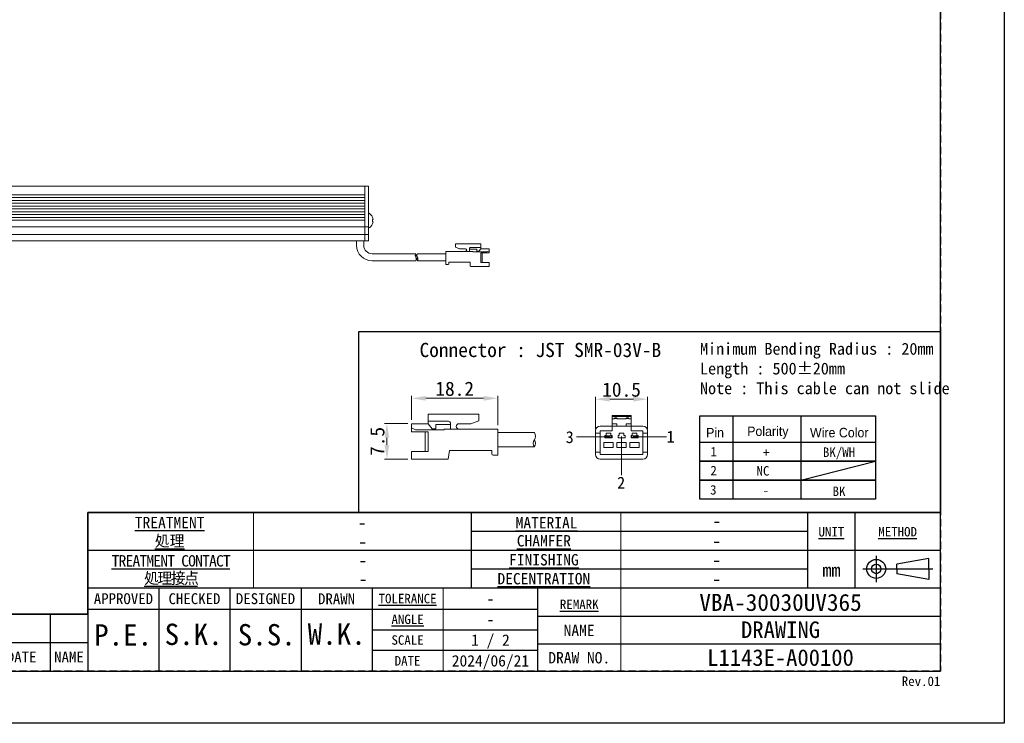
# Model space of a CAD drawing. Header units: millimetres. Extents: x 0 to 420, y 0 to 297.
# Tile 2 of 9: x 212 to 420, y 0 to 148. Entities that reach past the tile are written whole.
import ezdxf
from ezdxf.enums import TextEntityAlignment as Align

# ---------------------------------------------------------------- set-up
doc = ezdxf.new("R2010")
doc.units = ezdxf.units.MM
doc.header["$LTSCALE"] = 0.25
doc.linetypes.add('HIDDEN', pattern=[9.525, 6.35, -3.175])
for name, color, linetype, lineweight in [('BASE', 7, 'Continuous', 20), ('CABLE 3P', 7, 'Continuous', 20), ('MXB8146', 7, 'Continuous', 20), ('SIDE PLATE', 7, 'Continuous', 20), ('TXT1', 5, 'Continuous', 20)]:
    doc.layers.add(name, color=color, linetype=linetype, lineweight=lineweight)
doc.layers.add('FORM', color=252, linetype='Continuous')
doc.layers.add('PAPER', color=254, linetype='Continuous', plot=False)
doc.styles.add('(TNK)aSS', font='txt', dxfattribs={"width": 0.75, "oblique": 15, "height": 3.5})
doc.styles.get("Standard").update_dxf_attribs({"font": 'arial.ttf'})
doc.styles.add('takachi1', font='msgothic.ttc', dxfattribs={"height": 2.5})
doc.styles.add('VS Standard', font='msgothic.ttc', dxfattribs={"height": 3})
doc.styles.add('VS Standard(小)', font='txt', dxfattribs={"height": 2.4})
doc.dimstyles.new('TMIZO', dxfattribs={"dimscale": 0, "dimtxt": 3.5, "dimasz": 3, "dimexe": 0.5, "dimexo": 0.8, "dimgap": 0.5, "dimtad": 3, "dimtoh": 1, "dimdec": 1, "dimrnd": 0.005, "dimdsep": 46, "dimtxsty": '(TNK)aSS', "dimcen": 0, "dimclrd": 5, "dimclre": 5, "dimclrt": 5, "dimaunit": 1, "dimadec": 0, "dimazin": 2, "dimtfac": 1, "dimtdec": 1, "dimtmove": 0, "dimatfit": 3, "dimfxl": 1, "dimtzin": 0, "dimlwd": -1, "dimlwe": -1, "dimarcsym": 0})

# ---------------------------------------------------------------- blocks, each defined once
blk = doc.blocks.new('表題欄金物用_ver3.0')
at = {"layer": 'FORM', "color": 0}
for p, q in [((-11, 44.5), (-191, 44.5)), ((-191, 44.5), (-191, 28.5)), ((-110, 28.49), (-110, 44.5)), ((-39, 28.49), (-39, 44.5)), ((-29, 28.49), (-29, 44.5)), ((-11, 28.5), (-11, 44.5)), ((-191, 40.5), (-191, 28.5)), ((-39, 40.5), (-110, 40.5)), ((-110, 28.49), (-110, 40.5)), ((-11, 28.5), (-11, 40.5)), ((-39, 36.5), (-191, 36.5)), ((-11, 36.5), (-191, 36.5)), ((-24.54, 35.38), (-24.54, 29.78)), ((-13.42, 34.8), (-20.21, 33.59)), ((-20.21, 32.58), (-20.21, 33.59)), ((-13.42, 32.58), (-13.42, 34.8)), ((-39, 32.5), (-110, 32.5)), ((-27.34, 32.58), (-12.62, 32.58)), ((-20.21, 32.58), (-20.21, 31.57)), ((-13.42, 30.35), (-20.21, 31.57)), ((-13.42, 32.58), (-13.42, 30.35)), ((-11, 28.5), (-191, 28.5)), ((-191, 28.5), (-191, 11)), ((-176, 28.5), (-176, 11)), ((-161, 28.5), (-161, 11)), ((-146, 28.5), (-146, 11)), ((-131, 28.5), (-131, 11)), ((-96, 11), (-96, 28.5)), ((-11, 11), (-11, 28.5)), ((-199, 23), (-211, 23)), ((-199, 23), (-199, 17)), ((-191, 23), (-199, 23)), ((-191, 24.12), (-96, 24.12)), ((-131, 24.12), (-96, 24.12)), ((-96, 22.6), (-11, 22.6)), ((-131, 19.75), (-96, 19.75)), ((-199, 17), (-211, 17)), ((-199, 17), (-199, 11)), ((-191, 17), (-199, 17)), ((-96, 16.8), (-11, 16.8)), ((-96, 15.38), (-131, 15.38)), ((-191, 11), (-11, 11))]:
    blk.add_line(p, q, dxfattribs=at)
at = {"layer": 'FORM', "color": 0, "linetype": 'HIDDEN', "lineweight": 9}
for p, q in [((-156, 28.49), (-156, 44.5)), ((-156, 28.49), (-156, 40.49)), ((-78.5, 11), (-78.5, 28.5))]:
    blk.add_line(p, q, dxfattribs=at)
at = {"layer": 'FORM', "color": 0, "linetype": 'Continuous', "lineweight": 9}
for p, q in [((-156, 28.49), (-156, 44.5)), ((-78.5, 11), (-78.5, 44.5)), ((-116, 11), (-116, 28.5))]:
    blk.add_line(p, q, dxfattribs=at)
at = {"layer": 'FORM', "color": 0, "lineweight": 15}
blk.add_line((-191, 11), (-286, 11), dxfattribs=at)
at = {"layer": 'FORM', "color": 0}
for radius in [2, 1]:
    blk.add_circle((-24.54, 32.58), radius, dxfattribs=at)
at = {"layer": 'FORM', "color": 0, "attachment_point": 5}
for s, insert, char_height, width, style in [('{\\LTREATMENT}', (-173.74, 42.37), 2.4, 36.5, 'VS Standard(小)'), ('{\\LMATERIAL}', (-94.15, 42.33), 2.4, 36.5, 'VS Standard(小)'), ('{\\L処理}', (-173.74, 38.37), 2.4, 36.5, 'VS Standard(小)'), ('{\\LCHAMFER}', (-94.72, 38.5), 2.4, 35, 'VS Standard(小)'), ('{\\LUNIT}', (-34.02, 40.41), 2, 20, 'VS Standard'), ('{\\LMETHOD}', (-20.02, 40.42), 2, 20, 'VS Standard'), ('{\\T0.9;\\LTREATMENT CONTACT}', (-173.5, 34.27), 2.4, 36.5, 'VS Standard(小)'), ('{\\LFINISHING}', (-94.72, 34.5), 2.4, 35, 'VS Standard(小)'), ('mm', (-34, 32.35), 2.8, 20, 'VS Standard'), ('{\\T0.9;\\L処理接点}', (-173.5, 30.5), 2.4, 36.5, 'VS Standard(小)'), ('{\\LDECENTRATION}', (-94.72, 30.5), 2.4, 35, 'VS Standard(小)'), ('{\\fＭＳ ゴシック|b0|i0|c128|p49;APPROVED}', (-183.5, 26.28), 2.3, 15, 'VS Standard'), ('{\\fＭＳ ゴシック|b0|i0|c128|p49;CHECKED}', (-168.5, 26.28), 2.3, 15, 'VS Standard'), ('{\\fＭＳ ゴシック|b0|i0|c128|p49;DESIGNED}', (-153.5, 26.28), 2.3, 15, 'VS Standard'), ('{\\fＭＳ ゴシック|b0|i0|c128|p49;DRAWN}', (-138.5, 26.28), 2.3, 15, 'VS Standard'), ('{\\W1;\\LTOLERANCE}', (-123.5, 26.31), 2, 20, 'VS Standard(小)'), ('{\\LANGLE}', (-123.5, 21.94), 2, 14.9784, 'VS Standard(小)'), ('{\\fＭＳ ゴシック|b0|i0|c128|p49;NAME}', (-87.28, 19.61), 2.4, 15, 'VS Standard(小)'), ('SCALE', (-123.5, 17.56), 2, 15, 'VS Standard(小)'), ('{\\fＭＳ ゴシック|b0|i0|c128|p49;DRAW NO.}', (-87.25, 13.82), 2.4, 15, 'VS Standard(小)'), ('{\\fMS Gothic|b0|i0|c128|p49;DATE}', (-204.99, 14), 2.3, 12, 'VS Standard'), ('NAME', (-195, 14), 2.3, 8, 'VS Standard'), ('{\\fＭＳ ゴシック|b0|i0|c128|p49;DATE}', (-123.5, 13.19), 2, 15, 'VS Standard(小)')]:
    blk.add_mtext(s, dxfattribs=dict(at, insert=insert, char_height=char_height, width=width, style=style))
at = {"layer": 'FORM', "color": 0, "insert": (-87.25, 25.1), "char_height": 2, "width": 16, "attachment_point": 5, "line_spacing_factor": 0.8, "style": 'VS Standard'}
blk.add_mtext('\\pxsm0.9;{\\LREMARK}', dxfattribs=at)
at = {"layer": 'FORM', "color": 0}
for tag, height, style, p in [('処理(英語)', 2.8, 'VS Standard', (-133.24, 42.37)), ('材料', 2.8, 'VS Standard', (-58.21, 42.72)), ('処理(日本語)', 2.8, 'VS Standard', (-133.24, 38.37)), ('一般面取', 2.8, 'VS Standard', (-58.25, 38.53)), ('処理接点(英語)', 2.8, 'VS Standard', (-132.94, 34.42)), ('仕上', 2.8, 'VS Standard', (-58.25, 34.53)), ('処理接点(日本語)', 2.8, 'VS Standard', (-133, 30.5)), ('偏芯', 2.8, 'VS Standard', (-58.25, 30.53)), ('一般公差', 2.4, 'VS Standard(小)', (-106, 26.31)), ('適用（機種名）', 3.6, 'VS Standard', (-44.78, 25.6)), ('角度', 2.4, 'VS Standard(小)', (-106, 21.94)), ('NAME', 3.5, 'VS Standard', (-44.75, 19.65)), ('SCALE', 2.4, 'VS Standard(小)', (-106, 17.56)), ('DRAW_NO.', 3.5, 'VS Standard', (-44.75, 13.82)), ('DATE', 2.4, 'VS Standard(小)', (-106, 13.19))]:
    blk.add_attdef(tag, text='', height=height, dxfattribs=dict(at, style=style)).set_placement(p, align=Align.MIDDLE_CENTER)
at = {"layer": 'FORM', "color": 0, "style": 'VS Standard'}
for tag, p in [('APPROVED', (-182.5, 15.06)), ('CHECKED', (-167.5, 15.18)), ('DESIGNED', (-152.5, 15.09)), ('DRAWN', (-137.5, 15.23))]:
    blk.add_attdef(tag, text='', height=4.5, dxfattribs=at).set_placement(p, align=Align.BOTTOM_CENTER)
blk = doc.blocks.new('*D3')
at = {"layer": 'Defpoints', "color": 0}
for p in [(344.68, 68.41), (333.68, 61.24), (344.68, 61.24)]:
    blk.add_point(p, dxfattribs=at)
at = {"layer": 'TXT1', "color": 0}
for p, q in [((333.68, 62.04), (333.68, 68.91)), ((344.68, 62.04), (344.68, 68.91)), ((336.68, 68.41), (341.68, 68.41))]:
    blk.add_line(p, q, dxfattribs=at)
for points in [[(336.68, 68.91), (336.68, 67.91), (333.68, 68.41)], [(341.68, 67.91), (341.68, 68.91), (344.68, 68.41)]]:
    blk.add_solid(points, dxfattribs=at)
at = {"layer": 'TXT1', "color": 0, "insert": (339.18, 70.41), "char_height": 3, "attachment_point": 5, "style": 'VS Standard'}
blk.add_mtext('10.5', dxfattribs=at)
blk = doc.blocks.new('*D4')
at = {"layer": 'Defpoints', "color": 0}
for p in [(294.85, 63.25), (289.63, 55.76), (294.87, 55.76)]:
    blk.add_point(p, dxfattribs=at)
at = {"layer": 'TXT1', "color": 0}
for p, q in [((294.05, 63.25), (289.13, 63.25)), ((289.63, 60.25), (289.63, 58.76)), ((294.07, 55.76), (289.13, 55.76))]:
    blk.add_line(p, q, dxfattribs=at)
for points in [[(290.13, 60.25), (289.13, 60.25), (289.63, 63.25)], [(289.13, 58.76), (290.13, 58.76), (289.63, 55.76)]]:
    blk.add_solid(points, dxfattribs=at)
at = {"layer": 'TXT1', "color": 0, "insert": (287.63, 59.5), "char_height": 3, "attachment_point": 5, "rotation": 90, "style": 'VS Standard'}
blk.add_mtext('7.5', dxfattribs=at)
blk = doc.blocks.new('*D5')
at = {"layer": 'Defpoints', "color": 0}
for p in [(313.06, 68.59), (294.85, 63.23), (313.06, 62.11)]:
    blk.add_point(p, dxfattribs=at)
at = {"layer": 'TXT1', "color": 0}
for p, q in [((294.85, 64.03), (294.85, 69.09)), ((313.06, 62.91), (313.06, 69.09)), ((297.85, 68.59), (310.06, 68.59))]:
    blk.add_line(p, q, dxfattribs=at)
for points in [[(297.85, 69.09), (297.85, 68.09), (294.85, 68.59)], [(310.06, 68.09), (310.06, 69.09), (313.06, 68.59)]]:
    blk.add_solid(points, dxfattribs=at)
at = {"layer": 'TXT1', "color": 0, "insert": (303.95, 70.59), "char_height": 3, "attachment_point": 5, "style": 'VS Standard'}
blk.add_mtext('18.2', dxfattribs=at)

msp = doc.modelspace()

# ---------------------------------------------------------------- linework, layer by layer
at = {"layer": 'BASE'}
for p, q in [((135, 113.3556), (285, 113.3556)), ((285, 113.3556), (285, 101.8556)), ((285, 111.5556), (135, 111.5556)), ((135, 110.9556), (285, 110.9556)), ((285, 110.3556), (135, 110.3556)), ((135, 109.7556), (285, 109.7556)), ((285, 109.1556), (135, 109.1556)), ((135, 108.5556), (285, 108.5556)), ((285, 107.9556), (135, 107.9556)), ((135, 107.3556), (285, 107.3556)), ((285, 106.7556), (135, 106.7556)), ((135, 106.1556), (285, 106.1556)), ((285, 104.7556), (135, 104.7556)), ((135, 103.1556), (285, 103.1556)), ((285, 101.8556), (135, 101.8556))]:
    msp.add_line(p, q, dxfattribs=at)
at = {"layer": 'CABLE 3P'}
for p, q in [((283.25, 101.8556), (283.25, 100.8556)), ((284.75, 100.8556), (284.75, 101.8556)), ((309.4342, 101.1707), (304.0842, 101.1707)), ((304.0842, 100.473), (304.0842, 101.1707)), ((309.4342, 101.1707), (304.0842, 101.1707)), ((304.0842, 100.473), (304.0842, 101.1707)), ((304.0842, 100.473), (304.9483, 100.1707)), ((304.0842, 100.473), (304.9483, 100.1707)), ((306.1975, 100.1707), (304.9483, 100.1707)), ((306.1975, 100.1707), (304.9483, 100.1707)), ((307.0726, 99.6067), (307.0726, 100.1837)), ((307.0726, 99.6067), (307.0726, 100.1837)), ((308.6352, 100.0803), (307.0726, 100.0803)), ((308.6352, 100.0803), (307.0726, 100.0803)), ((309.4342, 100.4354), (307.3176, 100.4354)), ((309.4342, 100.4354), (307.3176, 100.4354)), ((308.6352, 99.6444), (308.6352, 100.0803)), ((308.6352, 99.6444), (308.6352, 100.0803)), ((309.0174, 99.6444), (309.4342, 100.1707)), ((309.0174, 99.6444), (309.4342, 100.1707)), ((309.4342, 100.1707), (309.4342, 101.1707)), ((309.4342, 100.1707), (309.4342, 101.1707)), ((311.1958, 100.1707), (309.4342, 100.1707)), ((311.1958, 99.3272), (311.1958, 100.1707)), ((311.1958, 99.3272), (311.1958, 100.1707)), ((295.7331, 99.1056), (286.5, 99.1056)), ((296.0851, 99.1056), (302.0958, 99.1056)), ((302.0958, 96.8567), (302.0958, 99.6067)), ((306.1975, 99.6067), (302.0958, 99.6067)), ((302.0958, 96.8567), (302.0958, 99.6067)), ((306.1975, 99.6067), (302.0958, 99.6067)), ((306.1975, 99.6067), (307.7658, 99.6067)), ((306.1975, 99.6067), (307.7658, 99.6067)), ((307.7658, 99.5321), (307.7658, 99.6067)), ((307.7658, 99.5321), (307.7658, 99.6067)), ((310.7763, 99.5321), (307.7658, 99.5321)), ((310.7763, 99.5321), (307.7658, 99.5321)), ((309.0174, 99.6444), (308.6352, 99.6444)), ((309.0174, 99.6444), (308.6352, 99.6444)), ((309.4342, 97.2312), (309.4342, 99.3272)), ((309.4342, 97.2312), (309.4342, 99.3272)), ((311.1958, 99.3272), (309.4342, 99.3272)), ((309.7604, 97.2312), (309.7604, 99.3272)), ((309.7604, 97.2312), (309.7604, 99.3272)), ((310.7763, 99.5321), (311.1958, 99.7278)), ((310.7763, 99.5321), (311.1958, 99.7278)), ((286.5, 97.6056), (295.7331, 97.6056)), ((296.0851, 97.6056), (302.0958, 97.6056)), ((302.5733, 96.8567), (302.0958, 96.8567)), ((302.5733, 96.8567), (302.0958, 96.8567)), ((302.5733, 96.8567), (302.0958, 96.8567)), ((302.5733, 96.8567), (302.0958, 96.8567)), ((307.1958, 97.3567), (302.7233, 97.3567)), ((302.7233, 97.0067), (302.7233, 97.3567)), ((307.1958, 97.3567), (302.7233, 97.3567)), ((302.7233, 97.0067), (302.7233, 97.3567)), ((307.1958, 97.3567), (302.7233, 97.3567)), ((302.7233, 97.0067), (302.7233, 97.3567)), ((307.1958, 97.3567), (302.7233, 97.3567)), ((302.7233, 97.0067), (302.7233, 97.3567)), ((307.1958, 96.5707), (307.1958, 97.3567)), ((307.1958, 96.5707), (307.1958, 97.3567)), ((307.1958, 96.5707), (307.1958, 97.3567)), ((307.1958, 96.5707), (307.1958, 97.3567)), ((311.1958, 96.4207), (307.3458, 96.4207)), ((311.1958, 96.4207), (307.3458, 96.4207)), ((311.1958, 97.2312), (309.4342, 97.2312)), ((311.1958, 97.2312), (309.4342, 97.2312)), ((311.1958, 96.4207), (311.1958, 97.2312)), ((311.1958, 96.4207), (311.1958, 97.2312)), ((298.3742, 65.2286), (309.0742, 65.2286)), ((298.3742, 63.2286), (298.3742, 65.2286)), ((298.3742, 65.2286), (309.0742, 65.2286)), ((298.3742, 63.2286), (298.3742, 65.2286)), ((309.0742, 63.8332), (309.0742, 65.2286)), ((341.1842, 64.9881), (337.1842, 64.9881)), ((337.1842, 64.9881), (337.1842, 64.7589)), ((341.1842, 64.7589), (337.1842, 64.7589)), ((337.1842, 64.7589), (337.1842, 64.2381)), ((341.1842, 64.9881), (341.1842, 64.7589)), ((341.1842, 64.7589), (341.1842, 64.2381)), ((294.851, 61.5416), (294.851, 63.2286)), ((294.851, 63.2286), (298.3742, 63.2286)), ((294.851, 61.5416), (294.851, 63.2286)), ((294.851, 63.2286), (298.3742, 63.2286)), ((298.3742, 63.7579), (302.6074, 63.7579)), ((298.3742, 63.7579), (302.6074, 63.7579)), ((299.2077, 62.1759), (298.3742, 63.2286)), ((299.2077, 62.1759), (298.3742, 63.2286)), ((299.9722, 62.1759), (299.9722, 63.0478)), ((299.9722, 63.0478), (303.0974, 63.0478)), ((299.9722, 62.1759), (299.9722, 63.0478)), ((299.9722, 63.0478), (303.0974, 63.0478)), ((303.0974, 62.1005), (303.0974, 63.2545)), ((303.0974, 62.1005), (303.0974, 63.2545)), ((304.8476, 63.2286), (307.3459, 63.2286)), ((304.8476, 63.2286), (307.3459, 63.2286)), ((309.0742, 63.8332), (307.3459, 63.2286)), ((309.0742, 63.8332), (307.3459, 63.2286)), ((334.6842, 62.7381), (337.1842, 62.7381)), ((337.6842, 64.2381), (337.1842, 64.2381)), ((337.1842, 64.2381), (337.1842, 63.2381)), ((338.1842, 63.2381), (337.1842, 63.2381)), ((337.1842, 63.2381), (337.1842, 62.7381)), ((337.1842, 62.7381), (337.1842, 61.7381)), ((338.1842, 62.7381), (337.1842, 62.7381)), ((337.5842, 64.2381), (337.5842, 64.2472)), ((337.7842, 64.4381), (337.6842, 64.3381)), ((337.6842, 64.3381), (337.6842, 64.2381)), ((338.1842, 64.3381), (337.6842, 64.3381)), ((337.7842, 64.4472), (337.7842, 64.4381)), ((337.7842, 64.4472), (338.0842, 64.4472)), ((337.7842, 64.4381), (338.0842, 64.4381)), ((338.0842, 64.4472), (338.0842, 64.4381)), ((338.0842, 64.4381), (338.1842, 64.3381)), ((338.1842, 64.3381), (338.1842, 64.2381)), ((340.1842, 64.2381), (338.1842, 64.2381)), ((338.1842, 63.2381), (338.1842, 62.7381)), ((340.1842, 62.7381), (338.1842, 62.7381)), ((338.2842, 64.2472), (338.2842, 64.2381)), ((340.0842, 64.2381), (340.0842, 64.2472)), ((340.2842, 64.4381), (340.1842, 64.3381)), ((340.1842, 64.3381), (340.1842, 64.2381)), ((340.6842, 64.3381), (340.1842, 64.3381)), ((341.1842, 63.2381), (340.1842, 63.2381)), ((340.1842, 63.2381), (340.1842, 62.7381)), ((341.1842, 62.7381), (340.1842, 62.7381)), ((340.2842, 64.4472), (340.2842, 64.4381)), ((340.2842, 64.4472), (340.5842, 64.4472)), ((340.2842, 64.4381), (340.5842, 64.4381)), ((340.5842, 64.4472), (340.5842, 64.4381)), ((340.5842, 64.4381), (340.6842, 64.3381)), ((340.6842, 64.3381), (340.6842, 64.2381)), ((341.1842, 64.2381), (340.6842, 64.2381)), ((340.7842, 64.2472), (340.7842, 64.2381)), ((341.1842, 64.2381), (341.1842, 63.2381)), ((341.1842, 63.2381), (341.1842, 62.7381)), ((341.1842, 61.7381), (341.1842, 62.7381)), ((341.1842, 62.7381), (343.6842, 62.7381)), ((295.6899, 61.9515), (294.851, 62.3427)), ((295.6899, 61.9515), (294.851, 62.3427)), ((294.851, 61.5416), (298.3742, 61.5416)), ((294.851, 61.5416), (298.3742, 61.5416)), ((295.6899, 61.9515), (301.711, 61.9515)), ((295.6899, 61.9515), (301.711, 61.9515)), ((297.7218, 57.3496), (297.7218, 61.5416)), ((297.7218, 57.3496), (297.7218, 61.5416)), ((298.3742, 57.3496), (298.3742, 61.5416)), ((298.3742, 57.3496), (298.3742, 61.5416)), ((299.2077, 62.1759), (299.9722, 62.1759)), ((299.2077, 62.1759), (299.9722, 62.1759)), ((304.8476, 62.1005), (301.711, 62.1005)), ((301.711, 61.9515), (301.711, 62.1005)), ((304.8476, 62.1005), (301.711, 62.1005)), ((301.711, 61.9515), (301.711, 62.1005)), ((304.8476, 62.1005), (313.051, 62.1005)), ((304.8476, 62.1005), (313.051, 62.1005)), ((313.051, 56.6005), (313.051, 62.1005)), ((313.051, 56.6005), (313.051, 62.1005)), ((320.7651, 61.3505), (313.051, 61.3505)), ((333.6842, 61.7381), (333.6842, 61.2381)), ((334.6842, 61.2381), (333.6842, 61.2381)), ((333.6842, 61.2381), (333.6842, 57.2381)), ((334.6842, 61.7381), (334.6842, 61.2381)), ((337.1842, 61.7381), (334.6842, 61.7381)), ((334.6842, 61.2381), (334.6842, 57.2381)), ((335.9342, 60.7381), (335.6842, 60.7381)), ((335.6842, 60.7381), (335.6842, 60.2381)), ((335.8092, 60.2881), (335.8092, 60.6881)), ((335.8092, 60.6881), (336.2842, 60.6881)), ((336.9342, 61.2381), (335.9342, 61.2381)), ((335.9342, 61.2381), (335.9342, 60.7381)), ((336.2842, 60.6881), (336.1842, 60.5881)), ((336.3842, 60.5881), (336.1842, 60.5881)), ((336.1842, 60.3881), (336.1842, 60.5881)), ((336.1842, 60.3881), (336.3842, 60.3881)), ((336.1842, 60.3881), (336.2842, 60.2881)), ((336.2842, 60.6881), (336.4342, 60.6881)), ((336.4342, 60.6644), (336.3842, 60.5881)), ((336.3842, 60.5881), (336.3842, 60.3881)), ((336.3842, 60.3881), (336.4342, 60.3118)), ((336.4342, 60.6881), (336.4342, 60.6644)), ((336.4342, 60.6881), (336.5842, 60.6881)), ((336.4842, 60.5881), (336.4342, 60.6644)), ((336.4342, 60.3118), (336.4842, 60.3881)), ((336.4342, 60.3118), (336.4342, 60.2881)), ((336.4842, 60.3881), (336.4842, 60.5881)), ((336.6842, 60.5881), (336.4842, 60.5881)), ((336.4842, 60.3881), (336.6842, 60.3881)), ((336.6842, 60.5881), (336.5842, 60.6881)), ((336.5842, 60.6881), (337.0592, 60.6881)), ((336.5842, 60.2881), (336.6842, 60.3881)), ((336.6842, 60.5881), (336.6842, 60.3881)), ((336.9342, 60.7381), (336.9342, 61.2381)), ((337.1842, 60.7381), (336.9342, 60.7381)), ((337.0592, 60.6881), (337.0592, 60.2881)), ((337.1842, 60.2381), (337.1842, 60.7381)), ((338.4342, 60.7381), (338.4342, 60.2381)), ((338.6842, 60.7381), (338.4342, 60.7381)), ((338.6842, 61.2381), (338.6842, 60.7381)), ((339.6842, 61.2381), (338.6842, 61.2381)), ((339.6842, 60.7381), (339.6842, 61.2381)), ((339.9342, 60.7381), (339.6842, 60.7381)), ((339.9342, 60.2381), (339.9342, 60.7381)), ((343.6842, 61.7381), (341.1842, 61.7381)), ((341.4342, 60.7381), (341.1842, 60.7381)), ((341.1842, 60.7381), (341.1842, 60.2381)), ((341.3092, 60.2881), (341.3092, 60.6881)), ((341.3092, 60.6881), (341.7842, 60.6881)), ((342.4342, 61.2381), (341.4342, 61.2381)), ((341.4342, 61.2381), (341.4342, 60.7381)), ((341.7842, 60.6881), (341.6842, 60.5881)), ((341.8842, 60.5881), (341.6842, 60.5881)), ((341.6842, 60.3881), (341.6842, 60.5881)), ((341.6842, 60.3881), (341.8842, 60.3881)), ((341.6842, 60.3881), (341.7842, 60.2881)), ((341.7842, 60.6881), (341.9342, 60.6881)), ((341.9342, 60.6644), (341.8842, 60.5881)), ((341.8842, 60.5881), (341.8842, 60.3881)), ((341.8842, 60.3881), (341.9342, 60.3118)), ((341.9342, 60.6881), (341.9342, 60.6644)), ((341.9342, 60.6881), (342.0842, 60.6881)), ((341.9842, 60.5881), (341.9342, 60.6644)), ((341.9342, 60.3118), (341.9842, 60.3881)), ((341.9342, 60.3118), (341.9342, 60.2881)), ((341.9842, 60.3881), (341.9842, 60.5881)), ((342.1842, 60.5881), (341.9842, 60.5881)), ((341.9842, 60.3881), (342.1842, 60.3881)), ((342.1842, 60.5881), (342.0842, 60.6881)), ((342.0842, 60.6881), (342.5592, 60.6881)), ((342.0842, 60.2881), (342.1842, 60.3881)), ((342.1842, 60.5881), (342.1842, 60.3881)), ((342.4342, 60.7381), (342.4342, 61.2381)), ((342.6842, 60.7381), (342.4342, 60.7381)), ((342.5592, 60.6881), (342.5592, 60.2881)), ((342.6842, 60.2381), (342.6842, 60.7381)), ((343.6842, 61.2381), (343.6842, 61.7381)), ((344.6842, 61.2381), (343.6842, 61.2381)), ((343.6842, 57.2381), (343.6842, 61.2381)), ((344.6842, 61.7381), (344.6842, 61.2381)), ((344.6842, 57.2381), (344.6842, 61.2381)), ((320.7651, 58.3505), (313.051, 58.3505)), ((337.4342, 59.2381), (335.4342, 59.2381)), ((335.4342, 59.2381), (335.4342, 58.2381)), ((335.4342, 58.2381), (337.4342, 58.2381)), ((335.6842, 60.2381), (337.1842, 60.2381)), ((336.2842, 60.2881), (335.8092, 60.2881)), ((336.4342, 60.2881), (336.2842, 60.2881)), ((336.5842, 60.2881), (336.4342, 60.2881)), ((337.0592, 60.2881), (336.5842, 60.2881)), ((337.4342, 58.2381), (337.4342, 59.2381)), ((340.1842, 59.2381), (338.1842, 59.2381)), ((338.1842, 59.2381), (338.1842, 58.2381)), ((338.1842, 58.2381), (340.1842, 58.2381)), ((338.4342, 60.2381), (339.9342, 60.2381)), ((340.1842, 58.2381), (340.1842, 59.2381)), ((340.9342, 59.2381), (340.9342, 58.2381)), ((342.9342, 59.2381), (340.9342, 59.2381)), ((340.9342, 58.2381), (342.9342, 58.2381)), ((341.1842, 60.2381), (342.6842, 60.2381)), ((341.7842, 60.2881), (341.3092, 60.2881)), ((341.9342, 60.2881), (341.7842, 60.2881)), ((342.0842, 60.2881), (341.9342, 60.2881)), ((342.5592, 60.2881), (342.0842, 60.2881)), ((342.9342, 58.2381), (342.9342, 59.2381)), ((294.851, 55.7286), (294.851, 57.3496)), ((294.851, 57.3496), (298.3742, 57.3496)), ((294.851, 55.7286), (294.851, 57.3496)), ((294.851, 57.3496), (298.3742, 57.3496)), ((302.851, 57.6005), (302.551, 55.7286)), ((302.851, 57.6005), (311.7959, 57.6005)), ((302.851, 57.6005), (311.7959, 57.6005)), ((311.7959, 56.9005), (311.7959, 57.6005)), ((311.7959, 56.9005), (311.7959, 57.6005)), ((312.0959, 56.6005), (313.051, 56.6005)), ((312.0959, 56.6005), (313.051, 56.6005)), ((333.6842, 57.2381), (334.6842, 57.2381)), ((333.6842, 57.2381), (333.6842, 56.7381)), ((334.6842, 57.2381), (334.6842, 56.7381)), ((334.6842, 56.7381), (343.6842, 56.7381)), ((343.6842, 57.2381), (344.6842, 57.2381)), ((343.6842, 56.7381), (343.6842, 57.2381)), ((344.6842, 57.2381), (344.6842, 56.7381)), ((294.851, 55.7286), (302.551, 55.7286)), ((294.851, 55.7286), (302.551, 55.7286)), ((334.6842, 55.7381), (343.6842, 55.7381))]:
    msp.add_line(p, q, dxfattribs=at)
for centre, radius, start, end in [((286.5, 100.8556), 3.25, 180, 270), ((286.5, 100.8556), 1.75, 180, 270), ((306.1975, 99.8887), 0.282, 270, 90), ((306.1975, 99.8887), 0.282, 270, 90), ((307.3244, 100.1837), 0.2518, 88.464768, 180), ((307.3244, 100.1837), 0.2518, 88.464768, 180), ((296.3661, 98.7371), 0.7325, 149.796415, 210.203585), ((295.1, 98.7371), 0.7325, 329.796415, 30.203585), ((295.0518, 97.9871), 0.7808, 330.752111, 29.247889), ((296.7664, 97.9871), 0.7808, 150.752111, 209.247889), ((296.7181, 98.7371), 0.7325, 149.796415, 210.203585), ((295.4038, 97.9871), 0.7808, 330.752111, 29.247889), ((302.5733, 97.0067), 0.15, 270, 0), ((302.5733, 97.0067), 0.15, 270, 0), ((302.5733, 97.0067), 0.15, 270, 0), ((302.5733, 97.0067), 0.15, 270, 0), ((307.3458, 96.5707), 0.15, 180, 270), ((307.3458, 96.5707), 0.15, 180, 270), ((307.3458, 96.5707), 0.15, 180, 270), ((307.3458, 96.5707), 0.15, 180, 270), ((302.5939, 63.2545), 0.5035, 0, 91.535232), ((302.5939, 63.2545), 0.5035, 0, 91.535232), ((304.8476, 62.6646), 0.5641, 90, 270), ((304.8476, 62.6646), 0.5641, 90, 270), ((334.6842, 61.7381), 1, 90, 180), ((337.7842, 64.2472), 0.2, 90, 180), ((337.5886, 64.3428), 0.0958, 267.402573, 357.142919), ((338.0842, 64.2472), 0.2, 0, 90), ((338.2799, 64.3428), 0.0958, 182.857163, 272.597478), ((340.2842, 64.2472), 0.2, 90, 180), ((340.0886, 64.3428), 0.0958, 267.402651, 357.142841), ((340.5842, 64.2472), 0.2, 0, 90), ((340.7799, 64.3428), 0.0958, 182.857274, 272.597233), ((343.6842, 61.7381), 1, 0, 90), ((319.5651, 60.6005), 1.4151, 327.994617, 32.005383), ((321.9651, 59.1005), 1.4151, 147.994617, 212.005383), ((319.5651, 59.1005), 1.4151, 327.994617, 32.005383), ((312.0959, 56.9005), 0.3, 180, 270), ((312.0959, 56.9005), 0.3, 180, 270), ((334.6842, 56.7381), 1, 180, 270), ((343.6842, 56.7381), 1, 270, 0)]:
    msp.add_arc(centre, radius, start, end, dxfattribs=at)
at = {"layer": 'FORM'}
for p, q in [((406.5, 44.5), (406.5, 286)), ((355.7445, 64.8645), (392.8359, 64.8645)), ((355.7445, 59.3383), (355.7445, 64.8645)), ((362.6812, 64.8645), (362.6812, 47.3383)), ((377.0331, 64.8645), (377.0331, 47.3383)), ((392.8359, 64.8645), (392.8359, 47.3383)), ((377.0331, 51.3383), (392.8359, 55.3383)), ((226.5, 23), (226.5, 44.5)), ((226.5, 44.5), (406.5, 44.5)), ((131.5, 23), (226.5, 23)), ((131.5, 11), (406.5, 11))]:
    msp.add_line(p, q, dxfattribs=at)
at = {"layer": 'FORM', "linetype": 'HIDDEN'}
msp.add_lwpolyline([(13.5, 286), (406.5, 286), (406.5, 11), (13.5, 11)], close=True, dxfattribs=at)
at = {"layer": 'FORM'}
msp.add_lwpolyline([(283.6918, 82.708), (406.5, 82.708), (406.5, 44.5), (283.6918, 44.5)], close=True, dxfattribs=at)
for points in [[(392.8359, 55.3383), (355.7445, 55.3383), (355.7445, 59.3383), (392.8359, 59.3383)], [(392.8359, 51.3383), (355.7445, 51.3383), (355.7445, 55.3383), (392.8359, 55.3383)], [(392.8359, 47.3383), (355.7445, 47.3383), (355.7445, 51.3383), (392.8359, 51.3383)]]:
    msp.add_lwpolyline(points, dxfattribs=at)
at = {"layer": 'MXB8146'}
for p, q in [((285.75, 107.7306), (285.75, 104.4806)), ((286.5937, 106.3137), (286.7177, 106.347)), ((286.7177, 105.8643), (286.5937, 105.8975))]:
    msp.add_line(p, q, dxfattribs=at)
for centre, radius, start, end in [((284.9297, 106.1056), 1.8203, 22.999183, 63.215004), ((284.8775, 106.1078), 1.8557, 7.406516, 22.360753), ((284.7396, 106.1056), 1.8657, 353.595632, 6.404368), ((284.9297, 106.1056), 1.8203, 296.784996, 337.000817), ((284.8775, 106.1035), 1.8557, 337.639247, 352.593484)]:
    msp.add_arc(centre, radius, start, end, dxfattribs=at)
at = {"layer": 'PAPER'}
msp.add_lwpolyline([(0, 297), (420, 297), (420, 0), (0, 0)], close=True, dxfattribs=at)
at = {"layer": 'SIDE PLATE'}
for p, q in [((285, 113.3556), (285.75, 113.3556)), ((285, 101.8556), (285, 113.3556)), ((285.75, 113.3556), (285.75, 101.8556)), ((285.75, 104.7556), (285, 104.7556)), ((285, 103.1556), (285.75, 103.1556)), ((285.75, 101.8556), (285, 101.8556))]:
    msp.add_line(p, q, dxfattribs=at)
at = {"layer": 'TXT1'}
for p, q in [((336.3144, 60.4881), (329.6761, 60.4881)), ((339.1569, 60.5211), (339.1569, 52.4052)), ((348.6881, 60.4881), (342.0498, 60.4881))]:
    msp.add_line(p, q, dxfattribs=at)

# ---------------------------------------------------------------- block references
ref = msp.add_blockref('表題欄金物用_ver3.0', (417.5, 0))
ref.add_attrib('処理(英語)', '-', dxfattribs={"layer": 'FORM', "color": 0, "height": 2.8, "style": 'VS Standard'}).set_placement((284.4134, 42.3698), align=Align.MIDDLE_CENTER)
ref.add_attrib('処理(日本語)', '-', dxfattribs={"layer": 'FORM', "color": 0, "height": 2.8, "style": 'VS Standard'}).set_placement((284.5047, 38.373), align=Align.MIDDLE_CENTER)
ref.add_attrib('処理接点(英語)', '-', dxfattribs={"layer": 'FORM', "color": 0, "height": 2.8, "style": 'VS Standard'}).set_placement((284.5626, 34.4188), align=Align.MIDDLE_CENTER)
ref.add_attrib('処理接点(日本語)', '-', dxfattribs={"layer": 'FORM', "color": 0, "height": 2.8, "style": 'VS Standard'}).set_placement((284.6264, 30.5), align=Align.MIDDLE_CENTER)
ref.add_attrib('材料', '-', dxfattribs={"layer": 'FORM', "color": 0, "height": 2.8, "style": 'VS Standard'}).set_placement((359.2888, 42.7156), align=Align.MIDDLE_CENTER)
ref.add_attrib('一般面取', '-', dxfattribs={"layer": 'FORM', "color": 0, "height": 2.8, "style": 'VS Standard'}).set_placement((359.2519, 38.5265), align=Align.MIDDLE_CENTER)
ref.add_attrib('仕上', '-', dxfattribs={"layer": 'FORM', "color": 0, "height": 2.8, "style": 'VS Standard'}).set_placement((359.2519, 34.5265), align=Align.MIDDLE_CENTER)
ref.add_attrib('偏芯', '-', dxfattribs={"layer": 'FORM', "color": 0, "height": 2.8, "style": 'VS Standard'}).set_placement((359.2519, 30.5265), align=Align.MIDDLE_CENTER)
ref.add_attrib('一般公差', '-', dxfattribs={"layer": 'FORM', "color": 0, "height": 2.4, "style": 'VS Standard(小)'}).set_placement((311.5, 26.3125), align=Align.MIDDLE_CENTER)
ref.add_attrib('角度', '-', dxfattribs={"layer": 'FORM', "color": 0, "height": 2.4, "style": 'VS Standard(小)'}).set_placement((311.5, 21.9375), align=Align.MIDDLE_CENTER)
ref.add_attrib('SCALE', '1 / 2', dxfattribs={"layer": 'FORM', "color": 0, "height": 2.4, "style": 'VS Standard(小)'}).set_placement((311.5, 17.5625), align=Align.MIDDLE_CENTER)
ref.add_attrib('DATE', '2024/06/21', dxfattribs={"layer": 'FORM', "color": 0, "height": 2.4, "style": 'VS Standard(小)'}).set_placement((311.5, 13.1875), align=Align.MIDDLE_CENTER)
ref.add_attrib('適用（機種名）', 'VBA-30030UV365', dxfattribs={"layer": 'FORM', "color": 0, "height": 3.6, "style": 'VS Standard'}).set_placement((372.75, 25.5168), align=Align.MIDDLE_CENTER)
ref.add_attrib('NAME', 'DRAWING', dxfattribs={"layer": 'FORM', "color": 0, "height": 3.5, "style": 'VS Standard'}).set_placement((372.75, 19.7539), align=Align.MIDDLE_CENTER)
ref.add_attrib('DRAW_NO.', 'L1143E-A00100', dxfattribs={"layer": 'FORM', "color": 0, "height": 3.5, "style": 'VS Standard'}).set_placement((372.75, 13.8776), align=Align.MIDDLE_CENTER)
ref.add_attrib('DESIGNED', 'S.S.', dxfattribs={"layer": 'FORM', "color": 0, "height": 4.5, "style": 'VS Standard'}).set_placement((264.2704, 15.0912), align=Align.BOTTOM_CENTER)
ref.add_attrib('DRAWN', 'W.K.', dxfattribs={"layer": 'FORM', "color": 0, "height": 4.5, "style": 'VS Standard'}).set_placement((279.0401, 15.235), align=Align.BOTTOM_CENTER)
ref.add_attrib('CHECKED', 'S.K.', dxfattribs={"layer": 'FORM', "color": 0, "height": 4.5, "style": 'VS Standard'}).set_placement((248.8274, 15.1772), align=Align.BOTTOM_CENTER)
ref.add_attrib('APPROVED', 'P.E.', dxfattribs={"layer": 'FORM', "color": 0, "height": 4.5, "style": 'VS Standard'}).set_placement((233.9377, 15.0617), align=Align.BOTTOM_CENTER)

# ---------------------------------------------------------------- texts
at = {"layer": 'FORM', "insert": (398.3463, 9.8834), "char_height": 2, "attachment_point": 1, "style": 'VS Standard'}
msp.add_mtext_dynamic_manual_height_columns('Rev.01', width=8.153668, gutter_width=15, heights=[-2], dxfattribs=at)
at = {"layer": 'TXT1', "style": 'takachi1'}
for s, height, p in [('3', 2.5, (327.3825, 59.1471)), ('1', 2.5, (348.6881, 59.2499)), ('NC', 2, (367.6796, 52.279)), ('2', 2.5, (338.2512, 49.5275))]:
    msp.add_text(s, height=height, dxfattribs=at).set_placement(p)
at = {"layer": 'TXT1', "attachment_point": 1, "style": 'VS Standard'}
for s, insert, char_height, width in [('Connector : JST SMR-03V-B', (296.5299, 80.2957), 3, 49.429299), ('Minimum Bending Radius : 20mm\\PLength : 500%%p20mm\\PNote : This cable can not slide', (355.7445, 80.2957), 2.5, 61.656869)]:
    msp.add_mtext(s, dxfattribs=dict(at, insert=insert, char_height=char_height, width=width))
at = {"layer": 'TXT1', "char_height": 2, "attachment_point": 5}
for s, insert, width in [('\\fMS PGothic|b0|i0|c128|p50;Pin', (358.9244, 61.3383), 8), ('\\fMS PGothic|b0|i0|c128|p50;Polarity', (370.0663, 61.3383), 28), ('\\fMS PGothic|b0|i0|c128|p50;Wire Color', (385.1448, 61.3383), 32), ('\\fＭＳ ゴシック|b0|i0;1', (358.6275, 57.3383), 8), ('\\fMS Gothic|b0|i0|c128|p49;+', (369.7466, 57.1414), 28), ('\\fMS Gothic|b0|i0|c128|p49;BK/WH', (385.1019, 56.9705), 32), ('\\fＭＳ ゴシック|b0|i0;2', (358.6275, 53.3383), 8), ('\\fＭＳ ゴシック|b0|i0;3\\P', (358.5559, 49.2535), 8), ('\\fMS Gothic|b0|i0|c128|p49;BK', (385.1019, 48.9705), 32), ('\\fMS Gothic|b0|i0|c128|p49;-', (369.6584, 49.1928), 28)]:
    msp.add_mtext(s, dxfattribs=dict(at, insert=insert, width=width))

# ---------------------------------------------------------------- dimensions: what is measured, and where the dimension line sits
at = {"layer": 'TXT1'}
dim = msp.add_linear_dim(base=(313.0551, 68.5866), p1=(294.8527, 63.2314), p2=(313.0551, 62.1057), dimstyle='TMIZO', override={"dimscale": 1, "dimtoh": 0, "dimtxsty": 'VS Standard', "dimclrd": 0, "dimclre": 0, "dimclrt": 0}, dxfattribs=at)
dim.commit()
dim.dimension.update_dxf_attribs({"geometry": '*D5', "text_midpoint": (303.9539, 70.5866)})
dim = msp.add_linear_dim(base=(344.684, 68.4118), p1=(333.6779, 61.2403), p2=(344.684, 61.2413), text='10.5', dimstyle='TMIZO', override={"dimscale": 1, "dimtoh": 0, "dimtxsty": 'VS Standard', "dimclrd": 0, "dimclre": 0, "dimclrt": 0}, dxfattribs=at)
dim.commit()
dim.dimension.update_dxf_attribs({"geometry": '*D3', "text_midpoint": (339.1809, 70.4118)})
dim = msp.add_linear_dim(base=(289.6295, 55.7582), p1=(294.8484, 63.2509), p2=(294.8721, 55.7582), angle=90, dimstyle='TMIZO', override={"dimscale": 1, "dimtoh": 0, "dimtxsty": 'VS Standard', "dimclrd": 0, "dimclre": 0, "dimclrt": 0}, dxfattribs=at)
dim.commit()
dim.dimension.update_dxf_attribs({"geometry": '*D4', "text_midpoint": (287.6295, 59.5046)})

doc.saveas('drawing.dxf')
